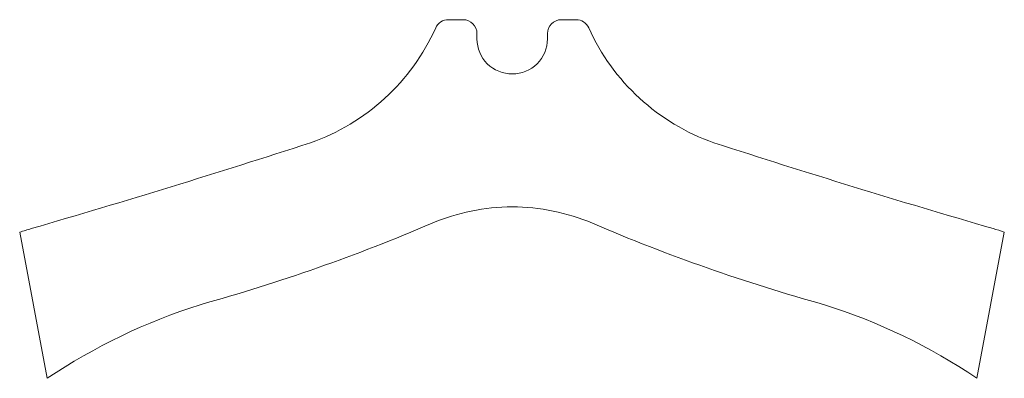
# Model space of a CAD drawing. Header units: inches. Extents: x 4.5 to 39.6, y 3.3 to 16.1.
import ezdxf

# ---------------------------------------------------------------- set-up
doc = ezdxf.new("R2010")
doc.units = ezdxf.units.IN
doc.header["$MEASUREMENT"] = 0

msp = doc.modelspace()

# ---------------------------------------------------------------- linework, layer by layer
at = {"color": 7, "linetype": 'Continuous', "lineweight": 15}
for p, q in [((20.309, 16.096), (19.79, 16.096)), ((23.827, 16.096), (24.346, 16.096)), ((20.809, 15.406), (20.809, 15.596)), ((23.327, 15.406), (23.327, 15.596)), ((4.476, 8.494), (5.459, 3.27)), ((38.66, 3.28), (39.643, 8.499))]:
    msp.add_line(p, q, dxfattribs=at)
for centre, radius, start, end in [((19.79, 15.596), 0.5, 90, 155.7776), ((20.309, 15.596), 0.5, 0, 90), ((23.827, 15.596), 0.5, 90, 180), ((24.346, 15.596), 0.5, 24.2224, 90), ((12.31, 18.961), 7.702, 289.3542, 335.7776), ((31.825, 18.961), 7.702, 204.2224, 250.6458), ((22.059, 15.406), 1.25, 180, 270.4089), ((22.077, 15.406), 1.25, 269.5911, 0), ((-90.129, 335.057), 339.98, 286.2295, 287.988), ((134.265, 335.057), 339.98, 252.012, 253.7705), ((22.055, 2.142), 7.257, 89.8967, 113.1445), ((22.081, 2.142), 7.257, 66.8555, 90.1033), ((-7.045, 70.218), 66.778, 285.60435, 293.14453), ((51.18, 70.218), 66.778, 246.85547, 254.39565), ((7.406, -0.016), 9, 106.2295, 108.997), ((36.73, -0.016), 9, 71.1158, 73.7705), ((17.383, -14.486), 21.388, 107.5945, 123.8827), ((26.752, -14.486), 21.388, 56.1684, 72.4055)]:
    msp.add_arc(centre, radius, start, end, dxfattribs=at)

doc.saveas('drawing.dxf')
